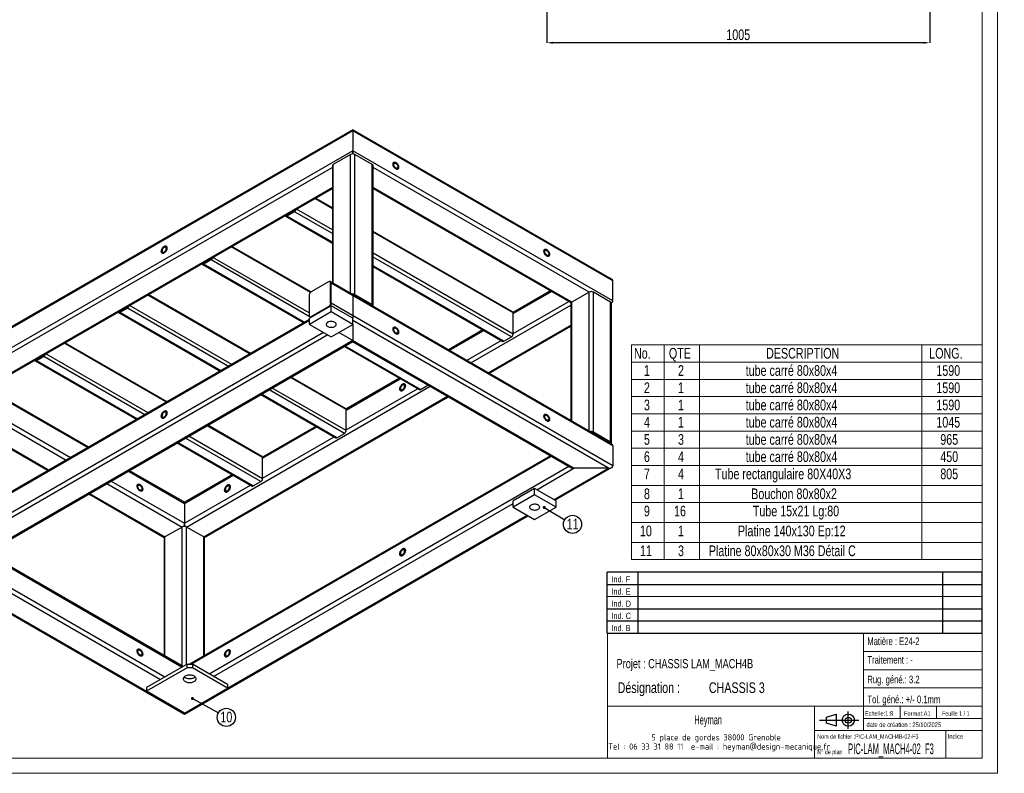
# Model space of a CAD drawing. Header units: millimetres. Extents: x 0 to 843, y 0 to 594.
# Tile 5 of 7: x 520 to 843, y 0 to 247. Entities that reach past the tile are written whole.
import ezdxf

# ---------------------------------------------------------------- set-up
doc = ezdxf.new("R2010")
doc.units = ezdxf.units.MM
doc.header["$PDSIZE"] = -1
doc.layers.add('COTES', color=1, linetype='Continuous')
doc.layers.add('NOTES', color=6, linetype='Continuous')
doc.layers.add('TRAIT-FORT', color=4, linetype='Continuous', lineweight=25)
doc.styles.add('SLDTEXTSTYLE0', font='TXT', dxfattribs={"width": 0.75})
doc.styles.add('SLDTEXTSTYLE3', font='TXT', dxfattribs={"width": 0.532606})
doc.styles.add('SLDTEXTSTYLE4', font='TXT', dxfattribs={"width": 0.707278})
doc.styles.add('SLDTEXTSTYLE5', font='TXT', dxfattribs={"width": 0.7})
doc.styles.add('SLDTEXTSTYLE6', font='ISOCP3', dxfattribs={"width": 0.96})
doc.styles.add('SLDTEXTSTYLE7', font='TXT', dxfattribs={"width": 0.605})
doc.styles.add('SLDTEXTSTYLE8', font='TXT', dxfattribs={"width": 0.692308})
doc.dimstyles.new('SLDDIMSTYLE0', dxfattribs={"dimtxt": 3.5, "dimasz": 2, "dimexe": 0, "dimexo": 0.0625, "dimgap": 0.875, "dimtad": 1, "dimdec": 0, "dimlfac": 8, "dimrnd": 1e-09, "dimzin": 12, "dimdsep": 46, "dimtxsty": 'SLDTEXTSTYLE0', "dimsah": 1, "dimcen": 0.09, "dimadec": 0, "dimazin": 3, "dimtfac": 1, "dimtdec": 0, "dimtofl": 0, "dimtmove": 0, "dimatfit": 3, "dimfxl": 1, "dimfrac": 2, "dimtolj": 1, "dimtzin": 12, "dimarcsym": 0})
doc.dimstyles.new('SLDDIMSTYLE1', dxfattribs={"dimtxt": 0.18, "dimasz": 1, "dimexe": 0, "dimexo": 0.0625, "dimgap": 0, "dimtad": 0, "dimtih": 1, "dimtoh": 1, "dimdec": 0, "dimrnd": 1e-09, "dimzin": 0, "dimdsep": 46, "dimtxsty": 'Standard', "dimblk1": 'DOT', "dimblk2": 'DOT', "dimsah": 1, "dimcen": 0.09, "dimadec": 0, "dimazin": 0, "dimtfac": 1, "dimtdec": 0, "dimtofl": 0, "dimtmove": 0, "dimatfit": 3, "dimldrblk": 'DOT', "dimfxl": 1, "dimfrac": 2, "dimtolj": 1, "dimtzin": 0, "dimarcsym": 0})

# ---------------------------------------------------------------- blocks, each defined once
blk = doc.blocks.new('TAB MODIFS_1')
for p, q in [((123, 20), (0, 20)), ((0, 0), (0, 20)), ((10, 20), (10, 0)), ((110, 20), (110, 0)), ((123, 0), (123, 20)), ((0, 16), (123, 16)), ((0, 8), (123, 8)), ((0, 4), (123, 4)), ((0, 0), (123, 0))]:
    blk.add_line(p, q)
at = {"color": 7, "linetype": 'Continuous', "lineweight": 18}
blk.add_line((0, 12), (123, 12), dxfattribs=at)
at = {"color": 7}
for tag in ['AUTOATTR0', 'AUTOATTR1', 'AUTOATTR2', 'AUTOATTR3', 'AUTOATTR4', 'AUTOATTR5', 'AUTOATTR6', 'AUTOATTR7', 'AUTOATTR8', 'AUTOATTR9']:
    blk.add_attdef(tag, (0, 0), '', height=1, dxfattribs=at)
at = {"layer": 'NOTES', "color": 211, "char_height": 2, "attachment_point": 1, "style": 'SLDTEXTSTYLE0'}
for s, insert in [('Ind. F', (1.36, 18.66)), ('Ind. E', (1.36, 14.66)), ('Ind. D', (1.36, 10.66)), ('Ind. C', (1.36, 6.66)), ('Ind. B', (1.36, 2.66))]:
    blk.add_mtext(s, dxfattribs=dict(at, insert=insert))
blk = doc.blocks.new('Bloc2_1')
for p, q in [((2.32, 3.8), (5.55, 4.8)), ((2.32, 1.8), (2.32, 3.8)), ((5.55, 4.8), (5.55, 0.8)), ((9.48, 0), (9.48, 5.6)), ((0, 2.8), (12.98, 2.8)), ((5.55, 0.8), (2.32, 1.8))]:
    blk.add_line(p, q)
for radius in [2, 1]:
    blk.add_circle((9.48, 2.8), radius)
blk = doc.blocks.new('SW_NOTE_1')
at = {"layer": 'NOTES', "color": 0, "char_height": 3.5, "attachment_point": 1, "style": 'SLDTEXTSTYLE0'}
for s, insert in [('Désignation :', (0, 4.51)), ('CHASSIS 3', (29.93, 4.51))]:
    blk.add_mtext(s, dxfattribs=dict(at, insert=insert))
blk = doc.blocks.new('SW_NOTE_2')
at = {"layer": 'NOTES', "color": 0, "char_height": 2, "attachment_point": 2, "style": 'SLDTEXTSTYLE6'}
for s, insert in [('5 place de gordes 38000 Grenoble', (20.84, 2.58)), ('Tel : 06 33 31 88 11  e-mail : heyman@design-mecanique.fr', (21.9, -0.42))]:
    blk.add_mtext(s, dxfattribs=dict(at, insert=insert))
blk = doc.blocks.new('SW_TABLEANNOTATION_0')
at = {"color": 0, "linetype": 'Continuous', "lineweight": 18}
for p, q in [((0, 0), (0, -70.45)), ((115.11, 0), (0, 0)), ((10.8, 0), (10.8, -5.65)), ((22.36, 0), (22.36, -5.65)), ((95.3, 0), (95.3, -5.65)), ((115.11, -70.45), (115.11, 0)), ((0, -5.65), (115.11, -5.65)), ((10.8, -5.65), (10.8, -70.45)), ((22.36, -5.65), (22.36, -70.45)), ((95.3, -5.65), (95.3, -70.45)), ((0, -11.31), (115.11, -11.31)), ((0, -16.96), (115.11, -16.96)), ((0, -22.61), (115.11, -22.61)), ((0, -28.26), (115.11, -28.26)), ((0, -33.92), (115.11, -33.92)), ((0, -39.57), (115.11, -39.57)), ((0, -46.09), (115.11, -46.09)), ((0, -51.75), (115.11, -51.75)), ((0, -58.27), (115.11, -58.27)), ((0, -64.8), (115.11, -64.8)), ((0, -70.45), (115.11, -70.45))]:
    blk.add_line(p, q, dxfattribs=at)
at = {"color": 0, "linetype": 'Continuous', "lineweight": 18, "char_height": 3.5, "attachment_point": 1, "style": 'SLDTEXTSTYLE0'}
for s, insert in [('No.', (0.85, -1.01)), ('QTE', (12.3, -1.01)), ('DESCRIPTION', (44.19, -1.01)), ('LONG.', (97.7, -1.01)), ('tube carré 80x80x4', (37.49, -6.67)), ('1', (4.11, -6.67)), ('2', (15.29, -6.67)), ('1590', (100.04, -6.67)), ('2', (4.11, -12.32)), ('1', (15.29, -12.32)), ('tube carré 80x80x4', (37.49, -12.32)), ('1590', (100.04, -12.32)), ('3', (4.11, -17.97)), ('1', (15.29, -17.97)), ('tube carré 80x80x4', (37.49, -17.97)), ('1590', (100.04, -17.97)), ('4', (4.11, -23.62)), ('1', (15.29, -23.62)), ('tube carré 80x80x4', (37.49, -23.62)), ('1045', (100.04, -23.62)), ('tube carré 80x80x4', (37.49, -29.28)), ('5', (4.11, -29.28)), ('3', (15.29, -29.28)), ('965', (101.33, -29.28)), ('6', (4.11, -34.93)), ('4', (15.29, -34.93)), ('tube carré 80x80x4', (37.49, -34.93)), ('450', (101.33, -34.93)), ('7', (4.11, -40.58)), ('4', (15.29, -40.58)), ('Tube rectangulaire 80X40X3', (27.43, -40.58)), ('805', (101.33, -40.58)), ('8', (4.11, -47.11)), ('1', (15.29, -47.11)), ('Bouchon 80x80x2', (39.31, -47.11)), ('9', (4.11, -52.76)), ('16', (13.99, -52.76)), ('Tube 15x21 Lg:80', (39.84, -52.76)), ('10', (2.81, -59.29)), ('1', (15.29, -59.29)), ('Platine 140x130 Ep:12', (34.95, -59.29)), ('11', (2.81, -65.81)), ('3', (15.29, -65.81)), ('Platine 80x80x30 M36 Détail C', (25.41, -65.81))]:
    blk.add_mtext(s, dxfattribs=dict(at, insert=insert))
blk = doc.blocks.new('SW_NOTE_16')
at = {"layer": 'NOTES', "color": 0}
blk.add_circle((2.56, -1.53), 2.98, dxfattribs=at)
at = {"layer": 'NOTES', "color": 0, "insert": (2.57, 0.33), "char_height": 3.5, "attachment_point": 2, "style": 'SLDTEXTSTYLE0'}
blk.add_mtext('11', dxfattribs=at)
blk = doc.blocks.new('_Dot')
at = {"color": 0, "linetype": 'ByBlock', "lineweight": -2}
blk.add_line((-0.5, 0), (-1, 0), dxfattribs=at)
at = {"color": 0, "linetype": 'ByBlock', "const_width": 0.5}
blk.add_lwpolyline([(-0.25, 0, 1), (0.25, 0, 1)], format="xyb", close=True, dxfattribs=at)
blk = doc.blocks.new('SW_NOTE_17')
at = {"layer": 'NOTES', "color": 0}
blk.add_circle((2.6, -1.45), 2.98, dxfattribs=at)
at = {"layer": 'NOTES', "color": 0, "insert": (2.61, 0.41), "char_height": 3.5, "attachment_point": 2, "style": 'SLDTEXTSTYLE0'}
blk.add_mtext('10', dxfattribs=at)
blk = doc.blocks.new('_D_39')
at = {"layer": 'COTES', "color": 0, "lineweight": -2, "transparency": 16777216}
for p, q in [((818.75, 253.96), (818.75, 239.67)), ((693.13, 250.87), (693.13, 239.67)), ((816.75, 239.67), (695.13, 239.67))]:
    blk.add_line(p, q, dxfattribs=at)
at = {"layer": 'COTES', "color": 0, "transparency": 16777216}
for points in [[(695.13, 240.01), (695.13, 239.34), (693.13, 239.67)], [(816.75, 240.01), (816.75, 239.34), (818.75, 239.67)]]:
    blk.add_solid(points, dxfattribs=at)
at = {"layer": 'Defpoints', "color": 0, "transparency": 16777216}
for p in [(818.75, 254.02), (693.13, 250.93), (693.13, 239.67)]:
    blk.add_point(p, dxfattribs=at)
at = {"layer": 'COTES', "color": 0, "transparency": 16777216, "insert": (755.94, 244.05), "char_height": 3.5, "attachment_point": 2, "style": 'SLDTEXTSTYLE0'}
blk.add_mtext('\\A1;1005', dxfattribs=at)

msp = doc.modelspace()

# ---------------------------------------------------------------- linework, layer by layer
at = {"lineweight": 18}
for p, q in [((841, 594), (841, 0)), ((836, 589), (836, 5)), ((713, 46), (713, 5)), ((836, 46), (713, 46)), ((797, 46), (797, 14)), ((836, 46), (836, 5)), ((797, 40), (836, 40)), ((797, 34), (836, 34)), ((797, 28), (836, 28)), ((713, 22), (836, 22)), ((781, 22), (781, 5)), ((809, 22), (809, 18)), ((821, 22), (821, 18)), ((797, 18), (836, 18)), ((781, 14), (836, 14)), ((824, 14), (824, 5)), ((836, 5), (5, 5)), ((713, 5), (836, 5)), ((841, 0), (0, 0))]:
    msp.add_line(p, q, dxfattribs=at)
at = {"layer": 'TRAIT-FORT', "lineweight": 25}
for p, q in [((629.48, 210.77), (488.94, 129.64)), ((629.48, 211.11), (489.35, 130.21)), ((714.36, 162.11), (629.48, 211.11)), ((629.48, 211.11), (629.48, 210.77)), ((629.48, 210.77), (629.48, 211.11)), ((629.48, 210.77), (629.48, 204.24)), ((714.77, 161.53), (629.48, 210.77)), ((629.48, 204.24), (488.94, 123.11)), ((629.48, 204.24), (629.48, 203.18)), ((714.77, 155), (629.48, 204.24)), ((629.48, 203.18), (629.48, 204.24)), ((628.77, 203.01), (623.11, 199.75)), ((628.77, 157.42), (628.77, 203.01)), ((630.19, 157.08), (630.19, 203.01)), ((635.84, 199.75), (630.19, 203.01)), ((622.82, 198.76), (496.72, 125.96)), ((622.82, 199.34), (622.82, 160.85)), ((623.11, 160.68), (623.11, 199.75)), ((635.84, 153.81), (635.84, 199.75)), ((636.13, 153.41), (636.13, 199.34)), ((706.99, 157.85), (636.13, 198.76)), ((622.82, 192.23), (502.38, 122.7)), ((502.67, 122.53), (622.82, 191.89)), ((701.34, 154.59), (636.13, 192.23)), ((636.13, 191.89), (701.04, 154.42)), ((622.82, 185.22), (617.04, 188.56)), ((622.82, 185.47), (617.26, 188.68)), ((610.39, 184.54), (607.91, 183.11)), ((610.39, 184.23), (607.91, 182.8)), ((622.82, 177.06), (610.39, 184.23)), ((622.82, 178.28), (611.03, 185.09)), ((607.54, 182.77), (622.82, 173.94)), ((607.91, 183.11), (607.76, 183.2)), ((622.82, 174.2), (607.91, 182.8)), ((681.91, 151.36), (636.13, 177.79)), ((682.07, 151.02), (636.13, 177.53)), ((615.58, 157.76), (589.64, 172.74)), ((615.75, 157.92), (589.86, 172.86)), ((582.99, 168.72), (580.51, 167.29)), ((582.99, 168.42), (580.51, 166.99)), ((615.7, 149.53), (582.99, 168.42)), ((615.16, 151.07), (583.63, 169.27)), ((682.07, 144.08), (636.13, 170.59)), ((681.54, 143.16), (636.13, 169.37)), ((580.14, 166.95), (613.42, 147.74)), ((580.51, 167.29), (580.36, 167.38)), ((613.64, 147.86), (580.51, 166.99)), ((679.06, 141.73), (636.13, 166.51)), ((636.13, 166.26), (678.69, 141.69)), ((714.77, 155), (714.77, 161.53)), ((621.52, 161.26), (615.87, 158)), ((622.2, 161.21), (622.02, 161.31)), ((714.36, 108.01), (622.2, 161.21)), ((622.23, 154.32), (622.23, 160.86)), ((622.23, 160.86), (622.41, 160.75)), ((622.41, 154.22), (622.41, 160.75)), ((714.77, 107.43), (622.41, 160.75)), ((595.78, 137.56), (562.24, 156.92)), ((596, 137.69), (562.46, 157.05)), ((615.16, 156.77), (615.16, 150.24)), ((629.48, 157.01), (629.48, 156.67)), ((629.48, 156.67), (629.48, 150.14)), ((629.83, 156.88), (635.49, 153.61)), ((629.83, 156.81), (629.83, 156.88)), ((630.19, 157.08), (635.84, 153.81)), ((694.39, 158.26), (682.06, 151.14)), ((682.07, 150.81), (694.68, 158.09)), ((706.99, 157.85), (701.34, 154.59)), ((706.99, 112.26), (706.99, 157.85)), ((708.41, 111.92), (708.41, 157.85)), ((714.07, 154.59), (708.41, 157.85)), ((555.59, 152.9), (553.11, 151.48)), ((555.59, 152.6), (553.11, 151.17)), ((588.71, 133.48), (555.59, 152.6)), ((589.77, 134.09), (556.23, 153.45)), ((622.41, 153.41), (615.34, 149.32)), ((615.87, 149.83), (621.52, 153.1)), ((616.04, 149.73), (621.7, 153)), ((621.52, 153.1), (621.7, 153)), ((622.23, 154.32), (622.41, 154.22)), ((714.77, 100.9), (622.41, 154.22)), ((622.41, 151.36), (622.41, 153.41)), ((629.48, 149.32), (622.41, 153.41)), ((635.49, 153.54), (635.49, 153.61)), ((668.21, 134.65), (701.04, 153.6)), ((682.07, 144.28), (700.34, 154.83)), ((701.04, 154.18), (701.04, 115.7)), ((701.34, 115.53), (701.34, 154.59)), ((714.07, 108.66), (714.07, 154.59)), ((714.3, 154.38), (714.36, 154.42)), ((714.36, 108.25), (714.36, 154.18)), ((615.34, 148.85), (489.35, 76.12)), ((552.74, 151.13), (586.02, 131.92)), ((553.11, 151.48), (552.96, 151.56)), ((586.24, 132.05), (553.11, 151.17)), ((622.41, 151.36), (615.34, 147.28)), ((615.34, 147.28), (615.34, 149.32)), ((615.37, 149.78), (615.54, 149.68)), ((615.54, 149.68), (615.75, 149.56)), ((615.87, 149.83), (616.04, 149.73)), ((629.48, 147.28), (622.41, 151.36)), ((629.48, 150.14), (629.48, 149.32)), ((629.48, 147.28), (629.48, 149.32)), ((682.07, 144.08), (682.07, 151.02)), ((615.34, 148.51), (488.94, 75.54)), ((615.34, 147.28), (622.41, 143.2)), ((622.41, 143.2), (629.48, 147.28)), ((713.36, 100.08), (629.48, 148.51)), ((629.48, 147.28), (629.48, 141.98)), ((672.19, 145.45), (660.85, 138.9)), ((673.87, 131.38), (701.04, 147.07)), ((674.16, 131.21), (701.04, 146.73)), ((619.93, 144.63), (488.94, 69.01)), ((621.35, 143.81), (505.56, 76.97)), ((702.04, 100.08), (624.88, 144.63)), ((661.14, 138.73), (672.48, 145.28)), ((679.06, 141.73), (681.54, 143.16)), ((629.48, 141.98), (511.21, 73.7)), ((511.51, 73.53), (629.48, 141.64)), ((568.38, 121.74), (534.84, 141.1)), ((568.6, 121.87), (535.06, 141.23)), ((626.73, 140.05), (651.29, 125.87)), ((651.66, 125.91), (626.95, 140.18)), ((654.14, 127.34), (629.43, 141.61)), ((629.48, 141.98), (629.48, 141.64)), ((629.48, 141.64), (701.04, 100.32)), ((666.8, 135.47), (678.14, 142.01)), ((525.71, 135.66), (525.56, 135.74)), ((528.19, 137.09), (525.71, 135.66)), ((528.19, 136.78), (525.71, 135.35)), ((561.31, 117.66), (528.19, 136.78)), ((562.37, 118.27), (528.83, 137.63)), ((525.34, 135.31), (558.61, 116.1)), ((558.83, 116.23), (525.71, 135.35)), ((627.27, 119.38), (609.1, 129.87)), ((627.11, 119.72), (609.32, 130)), ((644.79, 129.63), (627.26, 119.51)), ((627.27, 119.18), (645.08, 129.46)), ((509.03, 126.2), (542.57, 106.84)), ((542.87, 107.01), (509.33, 126.37)), ((574.94, 80.8), (654.9, 126.96)), ((627.27, 112.44), (603.09, 126.4)), ((627.27, 112.64), (650.74, 126.19)), ((651.66, 125.91), (654.14, 127.34)), ((654.14, 127.34), (654.19, 127.37)), ((503.38, 122.94), (536.91, 103.57)), ((580.6, 77.54), (660.56, 123.7)), ((580.83, 77.33), (660.85, 123.53)), ((599.33, 124.23), (623.89, 110.06)), ((624.26, 110.09), (599.55, 124.36)), ((626.74, 111.52), (602.02, 125.79)), ((502.67, 121.71), (535.5, 102.76)), ((627.27, 112.44), (627.27, 119.38)), ((502.67, 115.18), (529.84, 99.49)), ((502.67, 114.84), (529.55, 99.32)), ((599.87, 103.56), (581.7, 114.05)), ((599.71, 103.91), (581.92, 114.18)), ((617.39, 113.81), (599.86, 103.69)), ((599.87, 103.36), (617.68, 113.64)), ((599.34, 95.7), (574.62, 109.97)), ((599.87, 96.62), (575.69, 110.58)), ((599.87, 96.83), (623.34, 110.38)), ((624.26, 110.09), (626.74, 111.52)), ((713.71, 108.45), (708.06, 111.72)), ((708.06, 111.65), (708.06, 111.72)), ((714.07, 108.66), (708.41, 111.92)), ((571.93, 108.42), (596.49, 94.24)), ((596.86, 94.28), (572.15, 108.54)), ((713.71, 108.38), (713.71, 108.45)), ((714.77, 107.43), (714.77, 100.9)), ((694.39, 104.17), (575.95, 35.79)), ((576.53, 35.79), (694.68, 104)), ((599.87, 96.62), (599.87, 103.56)), ((582.37, 32.63), (700.34, 100.73)), ((695.8, 89.61), (714.36, 100.32)), ((555.89, 99.15), (574.24, 88.56)), ((574.24, 88.9), (556.18, 99.32)), ((589.99, 97.99), (574.24, 88.9)), ((574.24, 88.56), (590.28, 97.82)), ((689.85, 93.04), (702.04, 100.08)), ((695.5, 89.78), (713.36, 100.08)), ((713.36, 100.08), (702.04, 100.08)), ((548.81, 95.07), (573.53, 80.8)), ((550.23, 95.89), (574.24, 82.03)), ((574.24, 82.03), (595.94, 94.56)), ((596.86, 94.28), (599.34, 95.7)), ((542.87, 91.64), (567.64, 77.33)), ((543.16, 91.81), (567.87, 77.54)), ((689.14, 93.45), (682.07, 89.37)), ((689.14, 91.41), (682.07, 87.33)), ((689.14, 91.41), (689.14, 93.45)), ((696.21, 89.37), (689.14, 93.45)), ((696.21, 87.33), (689.14, 91.41)), ((574.24, 88.9), (574.24, 88.56)), ((574.24, 88.56), (574.24, 88.9)), ((574.24, 88.56), (574.24, 82.03)), ((583.78, 31.81), (682.07, 88.55)), ((682.07, 87.33), (682.07, 89.37)), ((682.07, 87.33), (689.14, 83.25)), ((689.14, 83.25), (696.21, 87.33)), ((696.21, 87.33), (696.21, 89.37)), ((574.24, 19.43), (686.96, 84.5)), ((588.38, 27.93), (686.67, 84.67)), ((573.53, 80.8), (567.87, 77.54)), ((573.53, 35.21), (573.53, 80.8)), ((574.24, 82.03), (574.24, 80.97)), ((574.24, 80.97), (574.24, 82.03)), ((580.6, 77.54), (574.94, 80.8)), ((574.94, 35.69), (574.94, 80.8)), ((567.87, 38.48), (567.87, 77.54)), ((580.6, 38.48), (580.6, 77.54)), ((567.58, 77.13), (567.58, 38.65)), ((580.89, 38.65), (580.89, 77.13)), ((489.35, 68.43), (574.24, 19.43)), ((490.35, 68.19), (561.86, 26.91)), ((501.67, 68.19), (566.46, 30.79)), ((511.22, 70.85), (573.53, 34.87)), ((573.82, 35.04), (511.51, 71.02)), ((505.56, 67.58), (567.87, 31.61)), ((575.12, 35.79), (561.86, 28.14)), ((575.12, 34.57), (575.12, 35.79)), ((575.12, 35.79), (576.89, 35.79)), ((576.89, 35.79), (576.89, 34.57)), ((588.38, 29.16), (576.89, 35.79)), ((575.12, 34.57), (561.86, 26.91)), ((576.89, 34.57), (575.12, 34.57)), ((588.38, 27.93), (576.89, 34.57)), ((574.24, 31.54), (574.24, 31.68)), ((588.38, 29.16), (588.38, 27.93)), ((561.86, 28.14), (561.86, 26.91)), ((574.24, 19.77), (561.86, 26.91)), ((574.24, 19.77), (588.38, 27.93)), ((574.24, 19.43), (574.24, 19.77)), ((574.24, 19.77), (574.24, 19.43))]:
    msp.add_line(p, q, dxfattribs=at)
at = {"layer": 'TRAIT-FORT', "lineweight": 25, "flags": 128}
for points in [[(643.62, 200.41), (643.79, 200.29), (643.96, 200.14), (644.11, 199.97), (644.25, 199.77), (644.36, 199.56), (644.45, 199.34), (644.51, 199.12), (644.54, 198.9), (644.54, 198.71), (644.51, 198.53), (644.45, 198.38), (644.36, 198.26), (644.25, 198.18), (644.11, 198.14), (643.96, 198.14), (643.79, 198.19), (643.62, 198.27), (643.45, 198.38), (643.29, 198.53), (643.13, 198.71), (643, 198.91), (642.88, 199.12), (642.79, 199.34), (642.73, 199.56), (642.7, 199.77), (642.7, 199.97), (642.73, 200.15), (642.79, 200.3), (642.88, 200.41), (643, 200.49), (643.13, 200.53), (643.29, 200.53), (643.45, 200.49), (643.62, 200.41)], [(643.62, 200.41), (643.79, 200.29), (643.96, 200.14), (644.11, 199.97), (644.25, 199.77), (644.36, 199.56), (644.45, 199.34), (644.51, 199.12), (644.54, 198.9), (644.54, 198.71), (644.51, 198.53), (644.45, 198.38), (644.36, 198.26), (644.25, 198.18), (644.11, 198.14), (643.96, 198.14), (643.79, 198.19), (643.62, 198.27), (643.45, 198.38), (643.29, 198.53), (643.13, 198.71), (643, 198.91), (642.88, 199.12), (642.79, 199.34), (642.73, 199.56), (642.7, 199.77), (642.7, 199.97), (642.73, 200.15), (642.79, 200.3), (642.88, 200.41), (643, 200.49), (643.13, 200.53), (643.29, 200.53), (643.45, 200.49), (643.62, 200.41)], [(643.62, 200.1), (643.76, 200), (643.9, 199.87), (644.02, 199.72), (644.13, 199.54), (644.21, 199.36), (644.26, 199.17), (644.28, 199), (644.27, 198.84), (644.24, 198.7), (644.17, 198.59), (644.08, 198.52), (643.96, 198.48), (643.83, 198.49), (643.69, 198.54), (643.55, 198.62), (643.41, 198.73), (643.28, 198.88), (643.16, 199.05), (643.07, 199.23), (643, 199.41), (642.97, 199.59), (642.96, 199.76), (642.98, 199.91), (643.03, 200.03), (643.12, 200.13), (643.22, 200.18), (643.34, 200.19), (643.48, 200.17), (643.62, 200.1)], [(607.91, 182.8), (607.81, 182.76), (607.71, 182.73), (607.62, 182.74), (607.54, 182.77), (607.47, 182.82), (607.42, 182.9), (607.39, 182.98)], [(567.61, 172.86), (567.44, 172.74), (567.27, 172.59), (567.12, 172.41), (566.98, 172.22), (566.87, 172), (566.78, 171.78), (566.71, 171.56), (566.68, 171.35), (566.68, 171.15), (566.71, 170.98), (566.78, 170.83), (566.87, 170.71), (566.98, 170.63), (567.12, 170.59), (567.27, 170.59), (567.44, 170.63), (567.61, 170.71), (567.78, 170.83), (567.94, 170.98), (568.09, 171.15), (568.23, 171.35), (568.35, 171.57), (568.44, 171.79), (568.5, 172.01), (568.53, 172.22), (568.53, 172.42), (568.5, 172.59), (568.44, 172.74), (568.35, 172.86), (568.23, 172.94), (568.09, 172.98), (567.94, 172.98), (567.78, 172.94), (567.61, 172.86)], [(567.61, 170.71), (567.44, 170.63), (567.27, 170.59), (567.12, 170.59), (566.98, 170.63), (566.87, 170.71), (566.78, 170.83), (566.71, 170.98), (566.68, 171.15), (566.68, 171.35), (566.71, 171.56), (566.78, 171.78), (566.87, 172), (566.98, 172.22), (567.12, 172.41), (567.27, 172.59), (567.44, 172.74), (567.61, 172.86), (567.78, 172.94), (567.94, 172.98), (568.09, 172.98), (568.23, 172.94), (568.35, 172.86), (568.44, 172.74), (568.5, 172.59), (568.53, 172.42), (568.53, 172.22), (568.5, 172.01), (568.44, 171.79), (568.35, 171.57), (568.23, 171.35), (568.09, 171.15), (567.94, 170.98), (567.78, 170.83), (567.61, 170.71)], [(567.61, 172.55), (567.46, 172.45), (567.33, 172.32), (567.21, 172.16), (567.1, 171.99), (567.02, 171.8), (566.97, 171.62), (566.94, 171.44), (566.95, 171.28), (566.99, 171.15), (567.06, 171.04), (567.15, 170.97), (567.26, 170.93), (567.39, 170.94), (567.53, 170.98), (567.68, 171.06), (567.82, 171.18), (567.95, 171.33), (568.06, 171.49), (568.15, 171.67), (568.22, 171.86), (568.26, 172.04), (568.27, 172.21), (568.25, 172.36), (568.19, 172.48), (568.11, 172.57), (568.01, 172.63), (567.88, 172.64), (567.75, 172.61), (567.61, 172.55)], [(693.12, 171.84), (693.29, 171.72), (693.45, 171.57), (693.61, 171.39), (693.74, 171.19), (693.86, 170.98), (693.95, 170.76), (694.01, 170.54), (694.04, 170.33), (694.04, 170.13), (694.01, 169.95), (693.95, 169.81), (693.86, 169.69), (693.74, 169.61), (693.61, 169.57), (693.45, 169.57), (693.29, 169.61), (693.12, 169.69), (692.95, 169.81), (692.78, 169.96), (692.63, 170.13), (692.49, 170.33), (692.38, 170.55), (692.29, 170.77), (692.23, 170.99), (692.19, 171.2), (692.19, 171.4), (692.23, 171.57), (692.29, 171.72), (692.38, 171.84), (692.49, 171.92), (692.63, 171.96), (692.78, 171.96), (692.95, 171.92), (693.12, 171.84)], [(693.12, 171.84), (693.29, 171.72), (693.45, 171.57), (693.61, 171.39), (693.74, 171.19), (693.86, 170.98), (693.95, 170.76), (694.01, 170.54), (694.04, 170.33), (694.04, 170.13), (694.01, 169.95), (693.95, 169.81), (693.86, 169.69), (693.74, 169.61), (693.61, 169.57), (693.45, 169.57), (693.29, 169.61), (693.12, 169.69), (692.95, 169.81), (692.78, 169.96), (692.63, 170.13), (692.49, 170.33), (692.38, 170.55), (692.29, 170.77), (692.23, 170.99), (692.19, 171.2), (692.19, 171.4), (692.23, 171.57), (692.29, 171.72), (692.38, 171.84), (692.49, 171.92), (692.63, 171.96), (692.78, 171.96), (692.95, 171.92), (693.12, 171.84)], [(693.12, 171.53), (693.26, 171.43), (693.4, 171.3), (693.52, 171.14), (693.62, 170.97), (693.7, 170.78), (693.76, 170.6), (693.78, 170.42), (693.77, 170.26), (693.73, 170.12), (693.67, 170.02), (693.57, 169.94), (693.46, 169.91), (693.33, 169.92), (693.19, 169.96), (693.05, 170.04), (692.91, 170.16), (692.78, 170.3), (692.66, 170.47), (692.57, 170.65), (692.5, 170.84), (692.46, 171.02), (692.46, 171.19), (692.48, 171.34), (692.53, 171.46), (692.61, 171.55), (692.72, 171.6), (692.84, 171.62), (692.98, 171.59), (693.12, 171.53)], [(580.51, 166.99), (580.41, 166.94), (580.31, 166.92), (580.22, 166.92), (580.14, 166.95), (580.07, 167), (580.02, 167.08), (579.99, 167.17)], [(553.11, 151.17), (553.01, 151.12), (552.91, 151.1), (552.82, 151.1), (552.74, 151.13), (552.67, 151.19), (552.62, 151.26), (552.59, 151.35)], [(621.24, 147.96), (621.06, 147.84), (620.92, 147.7), (620.82, 147.55), (620.76, 147.4), (620.75, 147.24), (620.79, 147.09), (620.86, 146.93), (620.98, 146.79), (621.14, 146.66), (621.34, 146.55), (621.56, 146.46), (621.81, 146.39), (622.07, 146.35), (622.34, 146.33), (622.61, 146.33), (622.88, 146.37), (623.13, 146.42), (623.37, 146.5), (623.58, 146.61), (623.76, 146.73), (623.9, 146.86), (623.99, 147.01), (624.05, 147.16), (624.06, 147.32), (624.03, 147.48), (623.95, 147.63), (623.83, 147.77), (623.67, 147.9), (623.48, 148.01), (623.25, 148.1), (623.01, 148.17), (622.75, 148.22), (622.48, 148.24), (622.2, 148.23), (621.93, 148.2), (621.68, 148.14), (621.44, 148.06), (621.24, 147.96)], [(643.62, 146.31), (643.79, 146.2), (643.96, 146.05), (644.11, 145.87), (644.25, 145.67), (644.36, 145.46), (644.45, 145.24), (644.51, 145.02), (644.54, 144.81), (644.54, 144.61), (644.51, 144.43), (644.45, 144.28), (644.36, 144.17), (644.25, 144.09), (644.11, 144.05), (643.96, 144.05), (643.79, 144.09), (643.62, 144.17), (643.45, 144.29), (643.29, 144.44), (643.13, 144.61), (643, 144.81), (642.88, 145.02), (642.79, 145.24), (642.73, 145.46), (642.7, 145.68), (642.7, 145.87), (642.73, 146.05), (642.79, 146.2), (642.88, 146.32), (643, 146.39), (643.13, 146.44), (643.29, 146.43), (643.45, 146.39), (643.62, 146.31)], [(643.62, 146.31), (643.79, 146.2), (643.96, 146.05), (644.11, 145.87), (644.25, 145.67), (644.36, 145.46), (644.45, 145.24), (644.51, 145.02), (644.54, 144.81), (644.54, 144.61), (644.51, 144.43), (644.45, 144.28), (644.36, 144.17), (644.25, 144.09), (644.11, 144.05), (643.96, 144.05), (643.79, 144.09), (643.62, 144.17), (643.45, 144.29), (643.29, 144.44), (643.13, 144.61), (643, 144.81), (642.88, 145.02), (642.79, 145.24), (642.73, 145.46), (642.7, 145.68), (642.7, 145.87), (642.73, 146.05), (642.79, 146.2), (642.88, 146.32), (643, 146.39), (643.13, 146.44), (643.29, 146.43), (643.45, 146.39), (643.62, 146.31)], [(643.62, 146.01), (643.76, 145.91), (643.9, 145.78), (644.02, 145.62), (644.13, 145.45), (644.21, 145.26), (644.26, 145.08), (644.28, 144.9), (644.27, 144.74), (644.24, 144.6), (644.17, 144.5), (644.08, 144.42), (643.96, 144.39), (643.83, 144.39), (643.69, 144.44), (643.55, 144.52), (643.41, 144.64), (643.28, 144.78), (643.16, 144.95), (643.07, 145.13), (643, 145.31), (642.97, 145.5), (642.96, 145.67), (642.98, 145.82), (643.03, 145.94), (643.12, 146.03), (643.22, 146.08), (643.34, 146.1), (643.48, 146.07), (643.62, 146.01)], [(525.71, 135.35), (525.61, 135.3), (525.51, 135.28), (525.42, 135.28), (525.34, 135.31), (525.27, 135.37), (525.22, 135.45), (525.19, 135.53)], [(645.83, 127.7), (645.66, 127.58), (645.49, 127.43), (645.34, 127.26), (645.2, 127.06), (645.09, 126.84), (645, 126.62), (644.94, 126.4), (644.91, 126.19), (644.91, 125.99), (644.94, 125.82), (645, 125.67), (645.09, 125.55), (645.2, 125.47), (645.34, 125.43), (645.49, 125.43), (645.66, 125.47), (645.83, 125.55), (646, 125.67), (646.17, 125.82), (646.32, 126), (646.46, 126.2), (646.57, 126.41), (646.66, 126.63), (646.72, 126.85), (646.75, 127.06), (646.75, 127.26), (646.72, 127.44), (646.66, 127.58), (646.57, 127.7), (646.46, 127.78), (646.32, 127.82), (646.17, 127.82), (646, 127.78), (645.83, 127.7)], [(645.83, 125.55), (645.66, 125.47), (645.49, 125.43), (645.34, 125.43), (645.2, 125.47), (645.09, 125.55), (645, 125.67), (644.94, 125.82), (644.91, 125.99), (644.91, 126.19), (644.94, 126.4), (645, 126.62), (645.09, 126.84), (645.2, 127.06), (645.34, 127.26), (645.49, 127.43), (645.66, 127.58), (645.83, 127.7), (646, 127.78), (646.17, 127.82), (646.32, 127.82), (646.46, 127.78), (646.57, 127.7), (646.66, 127.58), (646.72, 127.44), (646.75, 127.26), (646.75, 127.06), (646.72, 126.85), (646.66, 126.63), (646.57, 126.41), (646.46, 126.2), (646.32, 126), (646.17, 125.82), (646, 125.67), (645.83, 125.55)], [(645.83, 127.39), (645.69, 127.29), (645.55, 127.16), (645.43, 127), (645.32, 126.83), (645.24, 126.65), (645.19, 126.46), (645.17, 126.29), (645.18, 126.13), (645.21, 125.99), (645.28, 125.88), (645.37, 125.81), (645.49, 125.77), (645.62, 125.78), (645.76, 125.82), (645.9, 125.91), (646.04, 126.02), (646.17, 126.17), (646.29, 126.33), (646.38, 126.51), (646.45, 126.7), (646.48, 126.88), (646.49, 127.05), (646.47, 127.2), (646.42, 127.32), (646.34, 127.41), (646.23, 127.47), (646.11, 127.48), (645.97, 127.46), (645.83, 127.39)], [(567.61, 118.76), (567.44, 118.64), (567.27, 118.49), (567.12, 118.32), (566.98, 118.12), (566.87, 117.91), (566.78, 117.69), (566.71, 117.47), (566.68, 117.25), (566.68, 117.06), (566.71, 116.88), (566.78, 116.73), (566.87, 116.61), (566.98, 116.54), (567.12, 116.5), (567.27, 116.5), (567.44, 116.54), (567.61, 116.62), (567.78, 116.73), (567.94, 116.88), (568.09, 117.06), (568.23, 117.26), (568.35, 117.47), (568.44, 117.69), (568.5, 117.91), (568.53, 118.12), (568.53, 118.32), (568.5, 118.5), (568.44, 118.65), (568.35, 118.76), (568.23, 118.84), (568.09, 118.88), (567.94, 118.88), (567.78, 118.84), (567.61, 118.76)], [(567.61, 116.62), (567.44, 116.54), (567.27, 116.5), (567.12, 116.5), (566.98, 116.54), (566.87, 116.61), (566.78, 116.73), (566.71, 116.88), (566.68, 117.06), (566.68, 117.25), (566.71, 117.47), (566.78, 117.69), (566.87, 117.91), (566.98, 118.12), (567.12, 118.32), (567.27, 118.49), (567.44, 118.64), (567.61, 118.76), (567.78, 118.84), (567.94, 118.88), (568.09, 118.88), (568.23, 118.84), (568.35, 118.76), (568.44, 118.65), (568.5, 118.5), (568.53, 118.32), (568.53, 118.12), (568.5, 117.91), (568.44, 117.69), (568.35, 117.47), (568.23, 117.26), (568.09, 117.06), (567.94, 116.88), (567.78, 116.73), (567.61, 116.62)], [(567.61, 118.45), (567.46, 118.35), (567.33, 118.22), (567.21, 118.07), (567.1, 117.89), (567.02, 117.71), (566.97, 117.52), (566.94, 117.35), (566.95, 117.19), (566.99, 117.05), (567.06, 116.94), (567.15, 116.87), (567.26, 116.84), (567.39, 116.84), (567.53, 116.89), (567.68, 116.97), (567.82, 117.09), (567.95, 117.23), (568.06, 117.4), (568.15, 117.58), (568.22, 117.76), (568.26, 117.94), (568.27, 118.11), (568.25, 118.26), (568.19, 118.38), (568.11, 118.48), (568.01, 118.53), (567.88, 118.54), (567.75, 118.52), (567.61, 118.45)], [(693.12, 117.74), (693.29, 117.62), (693.45, 117.47), (693.61, 117.3), (693.74, 117.1), (693.86, 116.89), (693.95, 116.67), (694.01, 116.45), (694.04, 116.23), (694.04, 116.04), (694.01, 115.86), (693.95, 115.71), (693.86, 115.59), (693.74, 115.51), (693.61, 115.47), (693.45, 115.47), (693.29, 115.52), (693.12, 115.6), (692.95, 115.71), (692.78, 115.86), (692.63, 116.04), (692.49, 116.24), (692.38, 116.45), (692.29, 116.67), (692.23, 116.89), (692.19, 117.1), (692.19, 117.3), (692.23, 117.48), (692.29, 117.63), (692.38, 117.74), (692.49, 117.82), (692.63, 117.86), (692.78, 117.86), (692.95, 117.82), (693.12, 117.74)], [(693.12, 117.74), (693.29, 117.62), (693.45, 117.47), (693.61, 117.3), (693.74, 117.1), (693.86, 116.89), (693.95, 116.67), (694.01, 116.45), (694.04, 116.23), (694.04, 116.04), (694.01, 115.86), (693.95, 115.71), (693.86, 115.59), (693.74, 115.51), (693.61, 115.47), (693.45, 115.47), (693.29, 115.52), (693.12, 115.6), (692.95, 115.71), (692.78, 115.86), (692.63, 116.04), (692.49, 116.24), (692.38, 116.45), (692.29, 116.67), (692.23, 116.89), (692.19, 117.1), (692.19, 117.3), (692.23, 117.48), (692.29, 117.63), (692.38, 117.74), (692.49, 117.82), (692.63, 117.86), (692.78, 117.86), (692.95, 117.82), (693.12, 117.74)], [(693.12, 117.43), (693.26, 117.33), (693.4, 117.2), (693.52, 117.05), (693.62, 116.87), (693.7, 116.69), (693.76, 116.5), (693.78, 116.33), (693.77, 116.17), (693.73, 116.03), (693.67, 115.92), (693.57, 115.85), (693.46, 115.81), (693.33, 115.82), (693.19, 115.87), (693.05, 115.95), (692.91, 116.06), (692.78, 116.21), (692.66, 116.38), (692.57, 116.55), (692.5, 116.74), (692.46, 116.92), (692.46, 117.09), (692.48, 117.24), (692.53, 117.36), (692.61, 117.45), (692.72, 117.51), (692.84, 117.52), (692.98, 117.5), (693.12, 117.43)], [(559.65, 94.79), (559.82, 94.67), (559.99, 94.52), (560.14, 94.34), (560.28, 94.15), (560.39, 93.93), (560.48, 93.71), (560.54, 93.49), (560.58, 93.28), (560.58, 93.08), (560.54, 92.91), (560.48, 92.76), (560.39, 92.64), (560.28, 92.56), (560.14, 92.52), (559.99, 92.52), (559.82, 92.56), (559.65, 92.64), (559.48, 92.76), (559.32, 92.91), (559.16, 93.09), (559.03, 93.28), (558.91, 93.5), (558.82, 93.72), (558.76, 93.94), (558.73, 94.15), (558.73, 94.35), (558.76, 94.52), (558.82, 94.67), (558.91, 94.79), (559.03, 94.87), (559.16, 94.91), (559.32, 94.91), (559.48, 94.87), (559.65, 94.79)], [(559.65, 94.79), (559.82, 94.67), (559.99, 94.52), (560.14, 94.34), (560.28, 94.15), (560.39, 93.93), (560.48, 93.71), (560.54, 93.49), (560.58, 93.28), (560.58, 93.08), (560.54, 92.91), (560.48, 92.76), (560.39, 92.64), (560.28, 92.56), (560.14, 92.52), (559.99, 92.52), (559.82, 92.56), (559.65, 92.64), (559.48, 92.76), (559.32, 92.91), (559.16, 93.09), (559.03, 93.28), (558.91, 93.5), (558.82, 93.72), (558.76, 93.94), (558.73, 94.15), (558.73, 94.35), (558.76, 94.52), (558.82, 94.67), (558.91, 94.79), (559.03, 94.87), (559.16, 94.91), (559.32, 94.91), (559.48, 94.87), (559.65, 94.79)], [(559.65, 94.48), (559.79, 94.38), (559.93, 94.25), (560.05, 94.09), (560.16, 93.92), (560.24, 93.74), (560.29, 93.55), (560.31, 93.37), (560.31, 93.21), (560.27, 93.08), (560.2, 92.97), (560.11, 92.9), (559.99, 92.86), (559.86, 92.87), (559.72, 92.91), (559.58, 93), (559.44, 93.11), (559.31, 93.26), (559.2, 93.42), (559.1, 93.6), (559.04, 93.79), (559, 93.97), (558.99, 94.14), (559.01, 94.29), (559.07, 94.41), (559.15, 94.5), (559.25, 94.56), (559.37, 94.57), (559.51, 94.54), (559.65, 94.48)], [(588.38, 94.53), (588.21, 94.41), (588.04, 94.27), (587.89, 94.09), (587.75, 93.89), (587.64, 93.68), (587.55, 93.46), (587.48, 93.24), (587.45, 93.03), (587.45, 92.83), (587.48, 92.65), (587.55, 92.5), (587.64, 92.39), (587.75, 92.31), (587.89, 92.27), (588.04, 92.27), (588.21, 92.31), (588.38, 92.39), (588.55, 92.5), (588.71, 92.65), (588.87, 92.83), (589, 93.03), (589.12, 93.24), (589.21, 93.46), (589.27, 93.68), (589.3, 93.89), (589.3, 94.09), (589.27, 94.27), (589.21, 94.42), (589.12, 94.53), (589, 94.61), (588.87, 94.65), (588.71, 94.65), (588.55, 94.61), (588.38, 94.53)], [(588.38, 92.39), (588.21, 92.31), (588.04, 92.27), (587.89, 92.27), (587.75, 92.31), (587.64, 92.39), (587.55, 92.5), (587.48, 92.65), (587.45, 92.83), (587.45, 93.03), (587.48, 93.24), (587.55, 93.46), (587.64, 93.68), (587.75, 93.89), (587.89, 94.09), (588.04, 94.27), (588.21, 94.41), (588.38, 94.53), (588.55, 94.61), (588.71, 94.65), (588.87, 94.65), (589, 94.61), (589.12, 94.53), (589.21, 94.42), (589.27, 94.27), (589.3, 94.09), (589.3, 93.89), (589.27, 93.68), (589.21, 93.46), (589.12, 93.24), (589, 93.03), (588.87, 92.83), (588.71, 92.65), (588.55, 92.5), (588.38, 92.39)], [(588.38, 94.23), (588.24, 94.13), (588.1, 93.99), (587.98, 93.84), (587.87, 93.66), (587.79, 93.48), (587.74, 93.3), (587.72, 93.12), (587.72, 92.96), (587.76, 92.82), (587.83, 92.71), (587.92, 92.64), (588.04, 92.61), (588.17, 92.61), (588.31, 92.66), (588.45, 92.74), (588.59, 92.86), (588.72, 93), (588.83, 93.17), (588.93, 93.35), (588.99, 93.53), (589.03, 93.71), (589.04, 93.88), (589.02, 94.03), (588.96, 94.16), (588.88, 94.25), (588.78, 94.3), (588.66, 94.32), (588.52, 94.29), (588.38, 94.23)], [(687.97, 88), (687.79, 87.88), (687.65, 87.75), (687.55, 87.6), (687.5, 87.45), (687.49, 87.29), (687.52, 87.13), (687.6, 86.98), (687.72, 86.84), (687.88, 86.71), (688.07, 86.6), (688.29, 86.51), (688.54, 86.44), (688.8, 86.39), (689.07, 86.37), (689.35, 86.38), (689.61, 86.41), (689.87, 86.47), (690.1, 86.55), (690.31, 86.65), (690.49, 86.77), (690.63, 86.91), (690.73, 87.05), (690.78, 87.21), (690.8, 87.37), (690.76, 87.52), (690.68, 87.67), (690.56, 87.82), (690.4, 87.95), (690.21, 88.06), (689.99, 88.15), (689.74, 88.22), (689.48, 88.26), (689.21, 88.28), (688.94, 88.28), (688.67, 88.24), (688.41, 88.19), (688.18, 88.11), (687.97, 88)], [(645.83, 73.6), (645.66, 73.49), (645.49, 73.34), (645.34, 73.16), (645.2, 72.96), (645.09, 72.75), (645, 72.53), (644.94, 72.31), (644.91, 72.1), (644.91, 71.9), (644.94, 71.72), (645, 71.57), (645.09, 71.46), (645.2, 71.38), (645.34, 71.34), (645.49, 71.34), (645.66, 71.38), (645.83, 71.46), (646, 71.58), (646.17, 71.72), (646.32, 71.9), (646.46, 72.1), (646.57, 72.31), (646.66, 72.53), (646.72, 72.75), (646.75, 72.97), (646.75, 73.16), (646.72, 73.34), (646.66, 73.49), (646.57, 73.6), (646.46, 73.68), (646.32, 73.72), (646.17, 73.72), (646, 73.68), (645.83, 73.6)], [(645.83, 71.46), (645.66, 71.38), (645.49, 71.34), (645.34, 71.34), (645.2, 71.38), (645.09, 71.46), (645, 71.57), (644.94, 71.72), (644.91, 71.9), (644.91, 72.1), (644.94, 72.31), (645, 72.53), (645.09, 72.75), (645.2, 72.96), (645.34, 73.16), (645.49, 73.34), (645.66, 73.49), (645.83, 73.6), (646, 73.68), (646.17, 73.72), (646.32, 73.72), (646.46, 73.68), (646.57, 73.6), (646.66, 73.49), (646.72, 73.34), (646.75, 73.16), (646.75, 72.97), (646.72, 72.75), (646.66, 72.53), (646.57, 72.31), (646.46, 72.1), (646.32, 71.9), (646.17, 71.72), (646, 71.58), (645.83, 71.46)], [(645.83, 73.3), (645.69, 73.2), (645.55, 73.06), (645.43, 72.91), (645.32, 72.73), (645.24, 72.55), (645.19, 72.37), (645.17, 72.19), (645.18, 72.03), (645.21, 71.89), (645.28, 71.78), (645.37, 71.71), (645.49, 71.68), (645.62, 71.68), (645.76, 71.73), (645.9, 71.81), (646.04, 71.93), (646.17, 72.07), (646.29, 72.24), (646.38, 72.42), (646.45, 72.6), (646.48, 72.78), (646.49, 72.95), (646.47, 73.1), (646.42, 73.23), (646.34, 73.32), (646.23, 73.37), (646.11, 73.39), (645.97, 73.36), (645.83, 73.3)], [(559.65, 40.69), (559.82, 40.57), (559.99, 40.43), (560.14, 40.25), (560.28, 40.05), (560.39, 39.84), (560.48, 39.62), (560.54, 39.4), (560.58, 39.18), (560.58, 38.99), (560.54, 38.81), (560.48, 38.66), (560.39, 38.55), (560.28, 38.47), (560.14, 38.43), (559.99, 38.43), (559.82, 38.47), (559.65, 38.55), (559.48, 38.66), (559.32, 38.81), (559.16, 38.99), (559.03, 39.19), (558.91, 39.4), (558.82, 39.62), (558.76, 39.84), (558.73, 40.05), (558.73, 40.25), (558.76, 40.43), (558.82, 40.58), (558.91, 40.69), (559.03, 40.77), (559.16, 40.81), (559.32, 40.81), (559.48, 40.77), (559.65, 40.69)], [(559.65, 40.69), (559.82, 40.57), (559.99, 40.43), (560.14, 40.25), (560.28, 40.05), (560.39, 39.84), (560.48, 39.62), (560.54, 39.4), (560.58, 39.18), (560.58, 38.99), (560.54, 38.81), (560.48, 38.66), (560.39, 38.55), (560.28, 38.47), (560.14, 38.43), (559.99, 38.43), (559.82, 38.47), (559.65, 38.55), (559.48, 38.66), (559.32, 38.81), (559.16, 38.99), (559.03, 39.19), (558.91, 39.4), (558.82, 39.62), (558.76, 39.84), (558.73, 40.05), (558.73, 40.25), (558.76, 40.43), (558.82, 40.58), (558.91, 40.69), (559.03, 40.77), (559.16, 40.81), (559.32, 40.81), (559.48, 40.77), (559.65, 40.69)], [(559.65, 40.38), (559.79, 40.28), (559.93, 40.15), (560.05, 40), (560.16, 39.82), (560.24, 39.64), (560.29, 39.46), (560.31, 39.28), (560.31, 39.12), (560.27, 38.98), (560.2, 38.87), (560.11, 38.8), (559.99, 38.77), (559.86, 38.77), (559.72, 38.82), (559.58, 38.9), (559.44, 39.02), (559.31, 39.16), (559.2, 39.33), (559.1, 39.51), (559.04, 39.69), (559, 39.87), (558.99, 40.04), (559.01, 40.19), (559.07, 40.32), (559.15, 40.41), (559.25, 40.46), (559.37, 40.47), (559.51, 40.45), (559.65, 40.38)], [(588.38, 40.44), (588.21, 40.32), (588.04, 40.17), (587.89, 39.99), (587.75, 39.8), (587.64, 39.58), (587.55, 39.36), (587.48, 39.14), (587.45, 38.93), (587.45, 38.73), (587.48, 38.56), (587.55, 38.41), (587.64, 38.29), (587.75, 38.21), (587.89, 38.17), (588.04, 38.17), (588.21, 38.21), (588.38, 38.29), (588.55, 38.41), (588.71, 38.56), (588.87, 38.73), (589, 38.93), (589.12, 39.15), (589.21, 39.37), (589.27, 39.59), (589.3, 39.8), (589.3, 40), (589.27, 40.17), (589.21, 40.32), (589.12, 40.44), (589, 40.52), (588.87, 40.56), (588.71, 40.56), (588.55, 40.52), (588.38, 40.44)], [(588.38, 38.29), (588.21, 38.21), (588.04, 38.17), (587.89, 38.17), (587.75, 38.21), (587.64, 38.29), (587.55, 38.41), (587.48, 38.56), (587.45, 38.73), (587.45, 38.93), (587.48, 39.14), (587.55, 39.36), (587.64, 39.58), (587.75, 39.8), (587.89, 39.99), (588.04, 40.17), (588.21, 40.32), (588.38, 40.44), (588.55, 40.52), (588.71, 40.56), (588.87, 40.56), (589, 40.52), (589.12, 40.44), (589.21, 40.32), (589.27, 40.17), (589.3, 40), (589.3, 39.8), (589.27, 39.59), (589.21, 39.37), (589.12, 39.15), (589, 38.93), (588.87, 38.73), (588.71, 38.56), (588.55, 38.41), (588.38, 38.29)], [(588.38, 40.13), (588.24, 40.03), (588.1, 39.9), (587.98, 39.74), (587.87, 39.57), (587.79, 39.38), (587.74, 39.2), (587.72, 39.02), (587.72, 38.86), (587.76, 38.73), (587.83, 38.62), (587.92, 38.55), (588.04, 38.51), (588.17, 38.52), (588.31, 38.56), (588.45, 38.64), (588.59, 38.76), (588.72, 38.91), (588.83, 39.07), (588.93, 39.25), (588.99, 39.44), (589.03, 39.62), (589.04, 39.79), (589.02, 39.94), (588.96, 40.06), (588.88, 40.15), (588.78, 40.21), (588.66, 40.22), (588.52, 40.19), (588.38, 40.13)], [(574.5, 31.86), (574.3, 31.73), (574.13, 31.58), (574, 31.41), (573.92, 31.24), (573.88, 31.06), (573.89, 30.88), (573.94, 30.71), (574.03, 30.54), (574.17, 30.38), (574.35, 30.23), (574.56, 30.1), (574.8, 29.98), (575.07, 29.89), (575.35, 29.83), (575.66, 29.78), (575.96, 29.77), (576.27, 29.78), (576.58, 29.81), (576.87, 29.87), (577.14, 29.96), (577.39, 30.07), (577.61, 30.19), (577.8, 30.34), (577.94, 30.49), (578.05, 30.66), (578.11, 30.84), (578.13, 31.02), (578.1, 31.2), (578.03, 31.37), (577.91, 31.54), (577.75, 31.69), (577.56, 31.83), (577.33, 31.95), (577.08, 32.05), (576.8, 32.13), (576.5, 32.19), (576.2, 32.22), (575.89, 32.22), (575.58, 32.2), (575.28, 32.15), (575, 32.08), (574.74, 31.98), (574.5, 31.86)], [(577.51, 31.35), (577.27, 31.24), (577.01, 31.14), (576.73, 31.07), (576.43, 31.02), (576.12, 30.99), (575.81, 31), (575.5, 31.03), (575.21, 31.08), (574.93, 31.16), (574.67, 31.26), (574.45, 31.38), (574.25, 31.52), (574.16, 31.61)], [(577.84, 31.61), (577.71, 31.49), (577.51, 31.35)]]:
    msp.add_lwpolyline(points, dxfattribs=at)
at = {"layer": 'TRAIT-FORT', "lineweight": 25}
for centre, radius, start, end in [((629.48, 201.65), 1.54, 62.6097, 117.3903), ((623.32, 199.29), 0.503, 114.3747, 174.3052), ((635.63, 199.29), 0.503, 5.6948, 65.6253), ((609.76, 185.21), 1.16, 302.6422, 350.0334), ((610.07, 185.03), 0.579, 302.6926, 342.1348), ((607.81, 183.24), 0.162, 213.8972, 309.6476), ((582.36, 169.39), 1.16, 302.6422, 350.0334), ((582.67, 169.21), 0.579, 302.6926, 342.1348), ((580.41, 167.42), 0.162, 213.8972, 309.6476), ((621.8, 160.93), 0.437, 350.786, 129.2033), ((621.93, 160.81), 0.48, 352.7442, 55.9436), ((616.69, 156.7), 1.54, 122.6055, 177.3945), ((629.48, 155.71), 1.55, 62.7009, 103.0303), ((629.5, 156.27), 0.691, 61.6665, 84.2547), ((707.7, 156.49), 1.54, 62.6097, 117.3903), ((554.96, 153.58), 1.16, 302.6422, 350.0334), ((555.27, 153.39), 0.579, 302.6926, 342.1348), ((620.7, 154.39), 1.54, 302.6055, 357.3945), ((620.87, 154.29), 1.54, 302.6055, 357.3945), ((635.37, 153.36), 0.276, 21.0357, 64.1705), ((635.69, 153.41), 0.431, 331.4509, 69.7195), ((701.55, 154.13), 0.503, 114.3747, 174.3052), ((713.86, 154.13), 0.503, 5.6948, 65.6253), ((553.01, 151.6), 0.162, 213.8972, 309.6476), ((615.59, 150.17), 0.437, 170.786, 309.2033), ((615.75, 150.14), 0.503, 245.6929, 305.6176), ((681.71, 151.06), 0.36, 352.7442, 55.9436), ((680.92, 144.13), 1.15, 302.6055, 357.3945), ((678.84, 142.04), 0.377, 245.6929, 305.6176), ((525.61, 135.78), 0.162, 213.8972, 309.6476), ((527.56, 137.76), 1.16, 302.6422, 350.0334), ((527.87, 137.57), 0.579, 302.6926, 342.1348), ((651.44, 126.22), 0.377, 245.6929, 305.6176), ((626.91, 119.43), 0.36, 352.7442, 55.9436), ((624.04, 110.4), 0.377, 245.6929, 305.6176), ((626.12, 112.49), 1.15, 302.6055, 357.3945), ((707.7, 110.55), 1.55, 62.7009, 103.0303), ((707.73, 111.11), 0.691, 61.6665, 84.2547), ((713.59, 108.2), 0.276, 21.0357, 64.1705), ((713.92, 108.25), 0.431, 331.1678, 69.7255), ((599.51, 103.61), 0.36, 352.7442, 55.9436), ((596.64, 94.58), 0.377, 245.6929, 305.6176), ((598.72, 96.68), 1.15, 302.6055, 357.3945), ((574.24, 79.44), 1.54, 62.6097, 117.3903), ((568.08, 77.08), 0.503, 114.3747, 174.3052), ((580.39, 77.08), 0.503, 5.6948, 65.6253)]:
    msp.add_arc(centre, radius, start, end, dxfattribs=at)
for centre, start_param, end_param in [((713.36, 161.53), 0, 0.785479), ((713.36, 161.53), 0, 0.785479), ((702.04, 155), 3.927072, 3.98967), ((702.04, 155), 3.927072, 3.98967), ((713.36, 155), 5.435108, 6.283185), ((713.36, 155), 5.435108, 6.283185), ((713.36, 107.43), 0, 0.785479), ((713.36, 107.43), 0, 0.785479), ((702.04, 100.9), 3.927072, 4.712389), ((702.04, 100.9), 3.927072, 4.712389), ((713.36, 100.9), 4.712389, 6.283185), ((713.36, 100.9), 4.712389, 6.283185)]:
    msp.add_ellipse(centre, major_axis=(1.41, 0), ratio=0.577382, start_param=start_param, end_param=end_param, dxfattribs=at)

# ---------------------------------------------------------------- block references
at = {"lineweight": 18}
msp.add_blockref('SW_TABLEANNOTATION_0', (720.89, 140.56), dxfattribs=at)
for name, p in [('TAB MODIFS_1', (712.99, 45.99)), ('Bloc2_1', (782.56, 14.63))]:
    msp.add_blockref(name, p)
at = {"layer": 'NOTES'}
for name, p in [('SW_NOTE_16', (699.02, 83.2)), ('SW_NOTE_1', (716.37, 25.34)), ('SW_NOTE_17', (585.4, 19.8)), ('SW_NOTE_2', (727.84, 10.21))]:
    msp.add_blockref(name, p, dxfattribs=at)

# ---------------------------------------------------------------- texts
for s, insert, char_height, attachment_point, style in [('Matière : E24-2', (798.27, 44.56), 2.5, 1, 'SLDTEXTSTYLE0'), ('Projet : CHASSIS LAM_MACH4B', (716.02, 37.49), 3, 1, 'SLDTEXTSTYLE0'), ('Traitement : -', (798.3, 38.47), 2.5, 1, 'SLDTEXTSTYLE0'), ('Rug. géné.: 3.2', (798.28, 32.03), 2.5, 1, 'SLDTEXTSTYLE0'), ('Tol. géné.: +/- 0.1mm', (798.32, 25.5), 2.5, 1, 'SLDTEXTSTYLE0'), ('Echelle:1:8', (797.45, 20.4), 1.5, 1, 'SLDTEXTSTYLE0'), ('Format:A1', (810.29, 20.38), 1.5, 1, 'SLDTEXTSTYLE0'), ('Feuille 1 / 1', (822.81, 20.38), 1.5, 1, 'SLDTEXTSTYLE8'), ('Heyman', (746.06, 19.03), 3, 2, 'SLDTEXTSTYLE7'), ('date de création : 25/10/2025', (798.01, 16.69), 1.5, 1, 'SLDTEXTSTYLE0'), ('Nom de fichier :PIC-LAM_MACH4B-02-F3', (781.85, 12.82), 1.5, 1, 'SLDTEXTSTYLE4'), ('Indice', (824.69, 12.86), 1.5, 1, 'SLDTEXTSTYLE0'), ('PIC-LAM_MACH4-02  F3', (791.98, 9.79), 3.5, 1, 'SLDTEXTSTYLE3'), ('N° de plan', (781.88, 7.77), 1.5, 1, 'SLDTEXTSTYLE5')]:
    msp.add_mtext(s, dxfattribs=dict(at, insert=insert, char_height=char_height, attachment_point=attachment_point, style=style))

# ---------------------------------------------------------------- dimensions: what is measured, and where the dimension line sits
at = {"layer": 'COTES'}
dim = msp.add_linear_dim(base=(693.13, 239.67), p1=(818.75, 254.02), p2=(693.13, 250.93), dimstyle='SLDDIMSTYLE0', dxfattribs=at)
dim.commit()
dim.dimension.update_dxf_attribs({"geometry": '_D_39', "text_midpoint": (755.94, 239.67), "dimtype": 160})

# ---------------------------------------------------------------- leaders
at = {"layer": 'NOTES'}
for points in [[(692.29, 87.23), (699.02, 83.2)], [(576.87, 24.56), (585.4, 19.8)]]:
    msp.add_leader(points, dimstyle='SLDDIMSTYLE1', dxfattribs=at)

doc.saveas('drawing.dxf')
